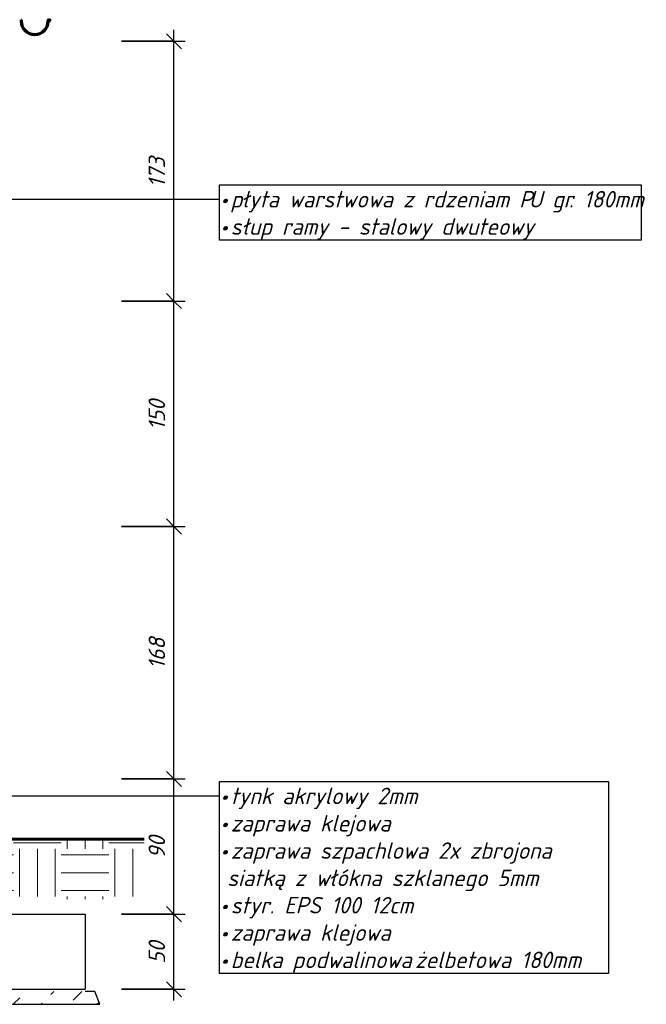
# Model space of a CAD drawing. Header units: millimetres. Extents: x -10352 to 14047, y -2253 to 9892.
# Tile 8 of 8: x 9875 to 14047, y -1300 to 5253. Entities that reach past the tile are written whole.
import ezdxf

# ---------------------------------------------------------------- set-up
doc = ezdxf.new("R2010")
doc.units = ezdxf.units.MM
for name, color, linetype, lineweight in [('A-ANNO-DIMS', 211, 'Continuous', 20), ('A-ANNO-DIMS-50', 211, 'Continuous', 20), ('A-DETL-GENF', 92, 'Continuous', 25), ('A-ROOF-MCUT', 132, 'Continuous', 60), ('G-ANNO-TEXT', 231, 'Continuous', 20), ('S-FNDN', 32, 'Continuous', 25)]:
    doc.layers.add(name, color=color, linetype=linetype, lineweight=lineweight)
doc.styles.add('GOST Common_I', font='GOST_Common Italic.ttf', dxfattribs={"height": 110})
doc.dimstyles.new('Zasieczka', dxfattribs={"dimscale": 304.8, "dimtxt": 110.62865, "dimasz": 0.328084, "dimexe": 0.246063, "dimexo": 0.0625, "dimgap": 0.082021, "dimtad": 1, "dimdec": 0, "dimlfac": 0.1, "dimzin": 0, "dimdsep": 46, "dimtxsty": 'GOST Common_I', "dimblk1": 'OBLIQUE', "dimblk2": 'OBLIQUE', "dimsah": 1, "dimcen": 0.09, "dimdle": 0.246063, "dimadec": 1, "dimazin": 0, "dimtfac": 1, "dimtdec": 4, "dimtix": 1, "dimtmove": 0, "dimatfit": 3, "dimfxl": 1.148294, "dimfxlon": 1, "dimtvp": 1, "dimtfill": 1, "dimtolj": 1, "dimtzin": 0, "dimlwd": 25, "dimlwe": 25, "dimarcsym": 2})

# ---------------------------------------------------------------- blocks, each defined once
blk = doc.blocks.new('AR Stopa fundam 1 - SF-3-1943623-A')
at = {"layer": 'S-FNDN'}
for p, q in [((9059.8, -580), (9059.8, -700)), ((8309.8, -700), (9322.3, -700)), ((8309.8, -1200), (8309.8, -700)), ((9664.8, -700), (10309.8, -700)), ((10309.8, -700), (10309.8, -1200)), ((8309.8, -1200), (10309.8, -1200))]:
    blk.add_line(p, q, dxfattribs=at)
blk = doc.blocks.new('Grunt - Grunt-1944360-A')
at = {"layer": 'A-DETL-GENF', "lineweight": 20}
h = blk.add_hatch(dxfattribs=at)
h.set_pattern_fill('FP_6', color=256, style=0, pattern_type=2)
h.set_pattern_definition([(0, (-1913.88, 5171.7), (317.5, 317.5), [317.5, -317.5]), (0, (-1913.88, 5290.76), (317.5, 317.5), [317.5, -317.5]), (0, (-1913.88, 5409.83), (317.5, 317.5), [317.5, -317.5]), (90, (-1874.2, 5449.5), (-317.5, 317.5), [317.5, -317.5]), (90, (-1755.13, 5449.5), (-317.5, 317.5), [317.5, -317.5]), (90, (-1636.06, 5449.5), (-317.5, 317.5), [317.5, -317.5])])
h.paths.add_polyline_path([(9704.8, -600), (10706.6, -600), (10706.6, -200), (9704.8, -200), (9704.8, -408.3)], flags=0)
at = {"layer": 'A-DETL-GENF', "lineweight": 60}
for p, q in [((9664.8, -200), (10706.6, -200)), ((10706.6, -200), (9704.8, -200))]:
    blk.add_line(p, q, dxfattribs=at)
blk = doc.blocks.new('Podbudowa fundamentu - Z odsadzką-V8-A')
at = {"layer": 'A-DETL-GENF', "lineweight": 20}
h = blk.add_hatch(dxfattribs=at)
h.set_pattern_fill('FP_4', color=256, style=0, pattern_type=2)
h.set_pattern_definition([(45, (-1913.88, 5171.7), (-35.921, 149.9703), [80.645, -80.645])])
h.paths.add_polyline_path([(10408.4, -1300), (10374.9, -1215), (8244.7, -1215), (8211.2, -1300), (10309.8, -1300)], flags=0)
at = {"layer": 'A-DETL-GENF'}
for p, q in [((8244.7, -1215), (8211.2, -1300)), ((8309.8, -1215), (8244.7, -1215)), ((10374.9, -1215), (10309.8, -1215)), ((10408.4, -1300), (10374.9, -1215)), ((8211.2, -1300), (10408.4, -1300))]:
    blk.add_line(p, q, dxfattribs=at)
blk = doc.blocks.new('DIMBLOCK11-A')
at = {"layer": 'A-ANNO-DIMS-50', "lineweight": 35}
for p, q in [((10901.8, -700), (10851.8, -650)), ((10901.8, -700), (10951.8, -750)), ((10901.8, -1200), (10851.8, -1150)), ((10901.8, -1200), (10951.8, -1250))]:
    blk.add_line(p, q, dxfattribs=at)
at = {"layer": 'A-ANNO-DIMS-50', "lineweight": 25}
for p, q in [((10551.8, -700), (10976.8, -700)), ((10901.8, -700), (10551.8, -700)), ((10901.8, -1275), (10901.8, -700)), ((10551.8, -1200), (10976.8, -1200)), ((10901.8, -1200), (10551.8, -1200))]:
    blk.add_line(p, q, dxfattribs=at)
at = {"layer": 'A-ANNO-DIMS-50', "color": 0, "lineweight": 25, "insert": (10733, -1030.6), "char_height": 110, "width": 193.506, "attachment_point": 1, "rotation": 90, "line_spacing_factor": 1.022761, "style": 'GOST Common_I', "bg_fill": 3, "box_fill_scale": 1.25, "bg_fill_color": 256, "bg_fill_true_color": 13158600, "bg_fill_transparency": 0}
blk.add_mtext('50', dxfattribs=at)
blk = doc.blocks.new('_Oblique')
at = {"color": 0, "linetype": 'ByBlock', "lineweight": -2}
blk.add_line((-0.5, -0.5), (0.5, 0.5), dxfattribs=at)
blk = doc.blocks.new('DIMBLOCK12-A')
at = {"layer": 'A-ANNO-DIMS-50', "lineweight": 25}
for p, q in [((10551.8, 200), (10976.8, 200)), ((10901.8, 200), (10551.8, 200)), ((10901.8, -700), (10901.8, 200)), ((10551.8, -700), (10976.8, -700)), ((10901.8, -700), (10551.8, -700))]:
    blk.add_line(p, q, dxfattribs=at)
at = {"layer": 'A-ANNO-DIMS-50', "lineweight": 35}
for p, q in [((10901.8, 200), (10851.8, 250)), ((10901.8, 200), (10951.8, 150)), ((10901.8, -700), (10851.8, -650)), ((10901.8, -700), (10951.8, -750))]:
    blk.add_line(p, q, dxfattribs=at)
at = {"layer": 'A-ANNO-DIMS-50', "color": 0, "lineweight": 25, "insert": (10733, -330.6), "char_height": 110, "width": 193.506, "attachment_point": 1, "rotation": 90, "line_spacing_factor": 1.022761, "style": 'GOST Common_I', "bg_fill": 3, "box_fill_scale": 1.25, "bg_fill_color": 256, "bg_fill_true_color": 13158600, "bg_fill_transparency": 0}
blk.add_mtext('90', dxfattribs=at)
blk = doc.blocks.new('DIMBLOCK13-A')
at = {"layer": 'A-ANNO-DIMS-50', "lineweight": 35}
for p, q in [((10901.8, 1880), (10851.8, 1930)), ((10901.8, 1880), (10951.8, 1830)), ((10901.8, 200), (10851.8, 250)), ((10901.8, 200), (10951.8, 150))]:
    blk.add_line(p, q, dxfattribs=at)
at = {"layer": 'A-ANNO-DIMS-50', "lineweight": 25}
for p, q in [((10551.8, 1880), (10976.8, 1880)), ((10901.8, 1880), (10551.8, 1880)), ((10901.8, 200), (10901.8, 1880)), ((10551.8, 200), (10976.8, 200)), ((10901.8, 200), (10551.8, 200))]:
    blk.add_line(p, q, dxfattribs=at)
at = {"layer": 'A-ANNO-DIMS-50', "color": 0, "lineweight": 25, "insert": (10733, 931.2), "char_height": 110, "width": 261.009, "attachment_point": 1, "rotation": 90, "line_spacing_factor": 1.022761, "style": 'GOST Common_I', "bg_fill": 3, "box_fill_scale": 1.25, "bg_fill_color": 256, "bg_fill_true_color": 13158600, "bg_fill_transparency": 0}
blk.add_mtext('168', dxfattribs=at)
blk = doc.blocks.new('DIMBLOCK14-A')
at = {"layer": 'A-ANNO-DIMS-50', "lineweight": 35}
for p, q in [((10901.8, 3380), (10851.8, 3430)), ((10901.8, 3380), (10951.8, 3330)), ((10901.8, 1880), (10851.8, 1930)), ((10901.8, 1880), (10951.8, 1830))]:
    blk.add_line(p, q, dxfattribs=at)
at = {"layer": 'A-ANNO-DIMS-50', "lineweight": 25}
for p, q in [((10551.8, 3380), (10976.8, 3380)), ((10901.8, 3380), (10551.8, 3380)), ((10901.8, 1880), (10901.8, 3380)), ((10551.8, 1880), (10976.8, 1880)), ((10901.8, 1880), (10551.8, 1880))]:
    blk.add_line(p, q, dxfattribs=at)
at = {"layer": 'A-ANNO-DIMS-50', "color": 0, "lineweight": 25, "insert": (10733, 2521.2), "char_height": 110, "width": 261.009, "attachment_point": 1, "rotation": 90, "line_spacing_factor": 1.022761, "style": 'GOST Common_I', "bg_fill": 3, "box_fill_scale": 1.25, "bg_fill_color": 256, "bg_fill_true_color": 13158600, "bg_fill_transparency": 0}
blk.add_mtext('150', dxfattribs=at)
blk = doc.blocks.new('DIMBLOCK15-A')
at = {"layer": 'A-ANNO-DIMS-50', "lineweight": 25}
for p, q in [((10901.8, 3380), (10901.8, 5185)), ((10551.8, 5110), (10976.8, 5110)), ((10901.8, 5110), (10551.8, 5110)), ((10551.8, 3380), (10976.8, 3380)), ((10901.8, 3380), (10551.8, 3380))]:
    blk.add_line(p, q, dxfattribs=at)
at = {"layer": 'A-ANNO-DIMS-50', "lineweight": 35}
for p, q in [((10901.8, 5110), (10851.8, 5160)), ((10901.8, 5110), (10951.8, 5060)), ((10901.8, 3380), (10851.8, 3430)), ((10901.8, 3380), (10951.8, 3330))]:
    blk.add_line(p, q, dxfattribs=at)
at = {"layer": 'A-ANNO-DIMS-50', "color": 0, "lineweight": 25, "insert": (10733, 4136.2), "char_height": 110, "width": 261.009, "attachment_point": 1, "rotation": 90, "line_spacing_factor": 1.022761, "style": 'GOST Common_I', "bg_fill": 3, "box_fill_scale": 1.25, "bg_fill_color": 256, "bg_fill_true_color": 13158600, "bg_fill_transparency": 0}
blk.add_mtext('173', dxfattribs=at)

msp = doc.modelspace()

# ---------------------------------------------------------------- linework, layer by layer
at = {"layer": 'A-ROOF-MCUT'}
for p, q in [((9887.8, 5251.9), (9884.8, 5251.9)), ((9884.8, 5251.9), (9884.8, 5241.9)), ((9887.8, 5241.9), (9887.8, 5251.9)), ((10061.8, 5244.4), (10061.8, 5241.9)), ((10064.8, 5241.9), (10064.8, 5244.4)), ((10076.1, 5244.4), (10079.1, 5244.4))]:
    msp.add_line(p, q, dxfattribs=at)
for centre, radius, start, end in [((10070.5, 5244.4), 8.64, 0, 180), ((10070.5, 5244.4), 5.64, 0, 180), ((9974.8, 5241.9), 90, 180, 0), ((9974.8, 5241.9), 87, 180, 0)]:
    msp.add_arc(centre, radius, start, end, dxfattribs=at)
at = {"layer": 'G-ANNO-TEXT', "color": 7, "lineweight": 25}
for p, q in [((8816.4, 4058.1), (11205.5, 4058.1)), ((8921.5, 87), (11205.5, 87))]:
    msp.add_line(p, q, dxfattribs=at)
at = {"layer": 'G-ANNO-TEXT', "color": 7, "lineweight": 25, "flags": 128}
for points in [[(11205.5, 4153.5), (14013.2, 4153.5), (14013.2, 3786.3), (11205.5, 3786.3)], [(11205.5, 182.5), (13795.4, 182.5), (13795.4, -1094.2), (11205.5, -1094.2)]]:
    msp.add_lwpolyline(points, close=True, dxfattribs=at)

# ---------------------------------------------------------------- block references
at = {"layer": 'A-DETL-GENF'}
for name in ['Grunt - Grunt-1944360-A', 'Podbudowa fundamentu - Z odsadzką-V8-A']:
    msp.add_blockref(name, (0, 0), dxfattribs=at)
at = {"layer": 'S-FNDN'}
msp.add_blockref('AR Stopa fundam 1 - SF-3-1943623-A', (0, 0), dxfattribs=at)

# ---------------------------------------------------------------- texts
at = {"layer": 'G-ANNO-TEXT', "color": 7, "lineweight": 25, "char_height": 110, "attachment_point": 1, "style": 'GOST Common_I'}
for s, insert, width in [('łyta warstwowa z rdzeniam P', (11355.9, 4113.1), 2312.868), ('\\fGOST Common|b0|i1|c238|p34|;•', (11207.1, 4113.1), 88.173), ('\\fGOST Common|b0|i1|c238|p34|;p', (11279.8, 4113.1), 92.194), ('\\fGOST Common|b0|i1|c238|p34|;U', (13264.2, 4113.1), 108.228), (' gr', (13353.5, 4113.1), 216.456), ('. 180mm', (13532.1, 4113.1), 577.215), ('łup ramy - stalowy dwuteowy', (11355.9, 3931.2), 2320.885), ('\\fGOST Common|b0|i1|c238|p34|;•', (11207.1, 3931.2), 88.173), ('\\fGOST Common|b0|i1|c238|p34|;s', (11279.8, 3931.2), 92.194), ('tynk akrylowy 2mm', (11279.8, 142), 1495.147), ('\\fGOST Common|b0|i1|c238|p34|;•', (11207.1, 142), 88.173), ('zaprawa klejowa', (11279.8, -39.9), 1286.708), ('\\fGOST Common|b0|i1|c238|p34|;•', (11207.1, -39.9), 88.173), ('zaprawa szpachlowa 2x zbrojona ', (11279.8, -221.8), 2597.468), ('\\fGOST Common|b0|i1|c238|p34|;•', (11207.1, -221.8), 88.173), ('siatką z włókna szklanego 5mm', (11256.7, -403.7), 2449.155), ('styr. EPS 100 12cm', (11279.8, -585.6), 1443.037), ('\\fGOST Common|b0|i1|c238|p34|;•', (11207.1, -585.6), 88.173), ('zaprawa klejowa', (11279.8, -767.5), 1286.708), ('\\fGOST Common|b0|i1|c238|p34|;•', (11207.1, -767.5), 88.173), ('belka podwalinowa ', (11279.8, -949.4), 1487.13), ('żelbetowa 180mm', (12506.8, -949.4), 1342.827), ('\\fGOST Common|b0|i1|c238|p34|;•', (11207.1, -949.4), 88.173)]:
    msp.add_mtext(s, dxfattribs=dict(at, insert=insert, width=width))

# ---------------------------------------------------------------- dimensions: what is measured, and where the dimension line sits
at = {"layer": 'A-ANNO-DIMS', "lineweight": 25}
dim = msp.add_linear_dim(base=(10901.8, -700), p1=(10551.8, -1200), p2=(10551.8, -700), angle=90, dimstyle='Zasieczka', override={"dimpost": '<>', "dimfxl": 500}, dxfattribs=at)
dim.commit()
dim.dimension.update_dxf_attribs({"geometry": 'DIMBLOCK11-A', "text_midpoint": (10821.8, -950)})

# ---------------------------------------------------------------- next in the draw order: dimensions: what is measured, and where the dimension line sits
dim = msp.add_linear_dim(base=(10901.8, 200), p1=(10551.8, -700), p2=(10551.8, 200), angle=90, dimstyle='Zasieczka', override={"dimpost": '<>', "dimfxl": 900}, dxfattribs=at)
dim.commit()
dim.dimension.update_dxf_attribs({"geometry": 'DIMBLOCK12-A', "text_midpoint": (10821.8, -250)})

# ---------------------------------------------------------------- next in the draw order: dimensions: what is measured, and where the dimension line sits
dim = msp.add_linear_dim(base=(10901.8, 1880), p1=(10551.8, 200), p2=(10551.8, 1880), angle=90, dimstyle='Zasieczka', override={"dimpost": '<>', "dimfxl": 1680}, dxfattribs=at)
dim.commit()
dim.dimension.update_dxf_attribs({"geometry": 'DIMBLOCK13-A', "text_midpoint": (10821.8, 1040)})

# ---------------------------------------------------------------- next in the draw order: dimensions: what is measured, and where the dimension line sits
dim = msp.add_linear_dim(base=(10901.8, 3380), p1=(10551.8, 1880), p2=(10551.8, 3380), angle=90, dimstyle='Zasieczka', override={"dimpost": '<>', "dimfxl": 1500}, dxfattribs=at)
dim.commit()
dim.dimension.update_dxf_attribs({"geometry": 'DIMBLOCK14-A', "text_midpoint": (10821.8, 2630)})

# ---------------------------------------------------------------- next in the draw order: dimensions: what is measured, and where the dimension line sits
dim = msp.add_linear_dim(base=(10901.8, 5110), p1=(10551.8, 3380), p2=(10551.8, 5110), angle=90, dimstyle='Zasieczka', override={"dimpost": '<>', "dimfxl": 1730}, dxfattribs=at)
dim.commit()
dim.dimension.update_dxf_attribs({"geometry": 'DIMBLOCK15-A', "text_midpoint": (10821.1, 4245)})

doc.saveas('drawing.dxf')
